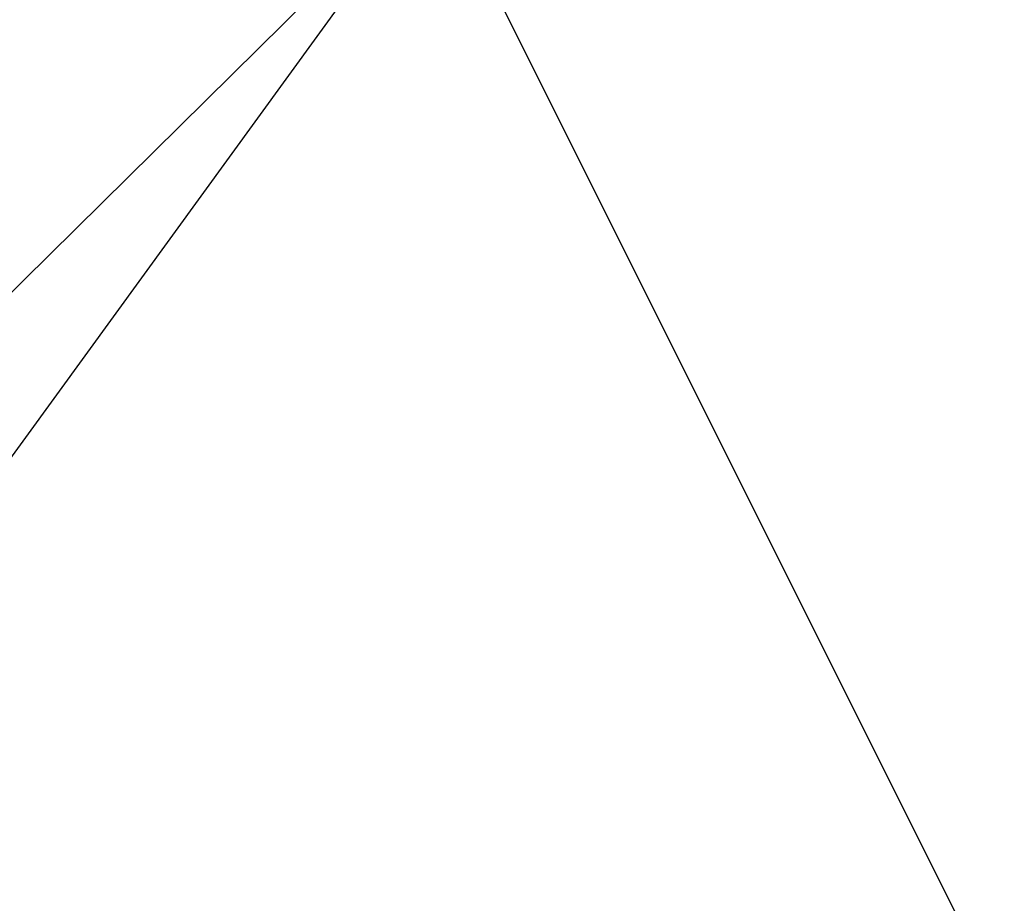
# Model space of a CAD drawing. Header units: millimetres. Extents: x 0.5 to 96.4, y -47.8 to 48.
# Tile 121 of 256: x 26.7804 to 26.8062, y -27.7361 to -27.713. Entities that reach past the tile are written whole.
import ezdxf

# ---------------------------------------------------------------- set-up
doc = ezdxf.new("R2010")
doc.units = ezdxf.units.MM
doc.header["$LTSCALE"] = 25.4
doc.layers.get('0').update_dxf_attribs({"true_color": 0xff5454})

# ---------------------------------------------------------------- blocks, each defined once
blk = doc.blocks.new('WORKSHOP-A-6337.STL#1')
at = {"color": 250, "true_color": 0x262626}
mesh = blk.add_polyface(dxfattribs=at)
corners = [(26.554626, -26.478086, 149.294434), (23.493837, -30.159782, 133.952591), (23.243677, -31.035215, 134.273315), (26.804787, -25.602657, 148.973694)]
mesh.append_faces([[corners[k] for k in face] for face in [(0, 1, 2), (1, 0, 3)]], dxfattribs={"vtx0": -1, "color": 250})
mesh = blk.add_polyface(dxfattribs=at)
corners = [(27.80081, -26.446417, 154.995392), (26.791317, -27.709116, 149.615738), (26.828836, -27.784218, 149.630249)]
mesh.append_faces([[corners[k] for k in face] for face in [(0, 1, 2)]], dxfattribs={"color": 250})
mesh = blk.add_polyface(dxfattribs=at)
corners = [(26.791317, -27.709116, 149.615738), (23.237061, -31.22065, 134.331039), (23.480368, -32.266243, 134.59462), (26.54801, -26.663525, 149.352158)]
mesh.append_faces([[corners[k] for k in face] for face in [(0, 1, 2), (1, 0, 3)]], dxfattribs={"vtx0": -1, "color": 250})
blk = doc.blocks.new('Grupuj#1')
at = {"color": 0}
blk.add_blockref('WORKSHOP-A-6337.STL#1', (-0.507188, 47.844349, -17.197577), dxfattribs=at)

msp = doc.modelspace()

# ---------------------------------------------------------------- block references
at = {"color": 0}
msp.add_blockref('Grupuj#1', (0.507188, -47.844349, 17.197577), dxfattribs=at)

doc.saveas('drawing.dxf')
